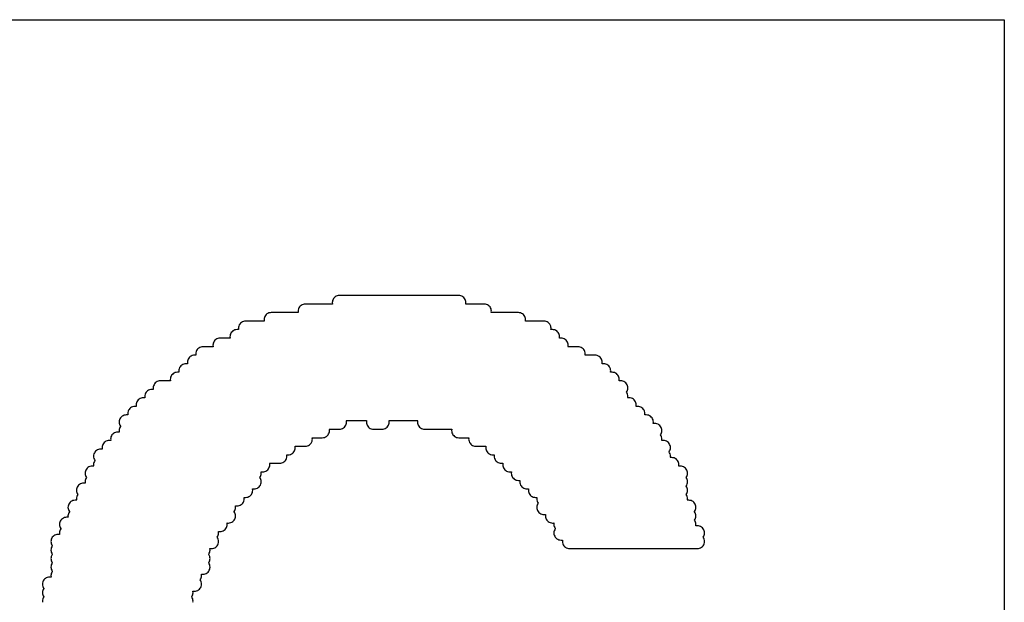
# Model space of a CAD drawing. Extents: x -0.28 to 1.53, y -0.26 to 1.53.
# Tile 45 of 45: x 1.43 to 1.5, y 1.46 to 1.5. Entities that reach past the tile are written whole.
import ezdxf

# ---------------------------------------------------------------- set-up
doc = ezdxf.new("R2010")
doc.units = 0
doc.header["$MEASUREMENT"] = 0
doc.layers.add('PCB', color=7, linetype='CONTINUOUS')
doc.layers.add('SLK-NS', color=7, linetype='CONTINUOUS')

msp = doc.modelspace()

# ---------------------------------------------------------------- linework, layer by layer
at = {"layer": 'PCB'}
msp.add_lwpolyline([(0, 1.5), (1.5, 1.5), (1.5, 0), (0, 0)], close=True, dxfattribs=at)
at = {"layer": 'SLK-NS'}
msp.add_lwpolyline([(1.442894, 1.459022), (1.4429, 1.4591), (1.442894, 1.459178), (1.442876, 1.459255), (1.442846, 1.459327), (1.442805, 1.459394), (1.4428, 1.4594), (1.442805, 1.459406), (1.442846, 1.459473), (1.442876, 1.459545), (1.442894, 1.459622), (1.4429, 1.4597), (1.442894, 1.459778), (1.442889, 1.4598), (1.443, 1.4598), (1.443078, 1.459806), (1.443155, 1.459824), (1.443227, 1.459854), (1.443294, 1.459895), (1.443354, 1.459946), (1.443405, 1.460006), (1.443446, 1.460073), (1.443476, 1.460145), (1.443494, 1.460222), (1.4435, 1.4603), (1.443494, 1.460378), (1.443476, 1.460455), (1.443446, 1.460527), (1.443405, 1.460594), (1.4434, 1.4606), (1.443405, 1.460606), (1.443446, 1.460673), (1.443476, 1.460745), (1.443494, 1.460822), (1.4435, 1.4609), (1.443494, 1.460978), (1.443489, 1.461), (1.4436, 1.461), (1.443678, 1.461006), (1.443755, 1.461024), (1.443827, 1.461054), (1.443894, 1.461095), (1.443954, 1.461146), (1.444005, 1.461206), (1.444046, 1.461273), (1.444076, 1.461345), (1.444094, 1.461422), (1.4441, 1.4615), (1.444094, 1.461578), (1.444076, 1.461655), (1.444046, 1.461727), (1.444005, 1.461794), (1.444, 1.4618), (1.444005, 1.461806), (1.444046, 1.461873), (1.444076, 1.461945), (1.444094, 1.462022), (1.4441, 1.4621), (1.444094, 1.462178), (1.444076, 1.462255), (1.444046, 1.462327), (1.444005, 1.462394), (1.444, 1.4624), (1.444005, 1.462406), (1.444046, 1.462473), (1.444076, 1.462545), (1.444094, 1.462622), (1.4441, 1.4627), (1.444094, 1.462778), (1.444089, 1.4628), (1.4442, 1.4628), (1.444278, 1.462806), (1.444355, 1.462824), (1.444427, 1.462854), (1.444494, 1.462895), (1.444554, 1.462946), (1.444605, 1.463006), (1.444646, 1.463073), (1.444676, 1.463145), (1.444694, 1.463222), (1.4447, 1.4633), (1.444694, 1.463378), (1.444676, 1.463455), (1.444646, 1.463527), (1.444605, 1.463594), (1.4446, 1.4636), (1.444605, 1.463606), (1.444646, 1.463673), (1.444676, 1.463745), (1.444694, 1.463822), (1.4447, 1.4639), (1.444694, 1.463978), (1.444689, 1.464), (1.4448, 1.464), (1.444878, 1.464006), (1.444955, 1.464024), (1.445027, 1.464054), (1.445094, 1.464095), (1.445154, 1.464146), (1.445205, 1.464206), (1.445246, 1.464273), (1.445276, 1.464345), (1.445294, 1.464422), (1.4453, 1.4645), (1.445294, 1.464578), (1.445289, 1.4646), (1.4454, 1.4646), (1.445478, 1.464606), (1.445555, 1.464624), (1.445627, 1.464654), (1.445694, 1.464695), (1.445754, 1.464746), (1.445805, 1.464806), (1.445846, 1.464873), (1.445876, 1.464945), (1.445894, 1.465022), (1.4459, 1.4651), (1.445894, 1.465178), (1.445876, 1.465255), (1.445846, 1.465327), (1.445805, 1.465394), (1.4458, 1.4654), (1.445805, 1.465406), (1.445846, 1.465473), (1.445876, 1.465545), (1.445894, 1.465622), (1.4459, 1.4657), (1.445894, 1.465778), (1.445889, 1.4658), (1.446, 1.4658), (1.446078, 1.465806), (1.446155, 1.465824), (1.446227, 1.465854), (1.446294, 1.465895), (1.446354, 1.465946), (1.446405, 1.466006), (1.446446, 1.466073), (1.446476, 1.466145), (1.446494, 1.466222), (1.4465, 1.4663), (1.446494, 1.466378), (1.446489, 1.4664), (1.4466, 1.4664), (1.446678, 1.466406), (1.446755, 1.466424), (1.446827, 1.466454), (1.446894, 1.466495), (1.446954, 1.466546), (1.447005, 1.466606), (1.447046, 1.466673), (1.447076, 1.466745), (1.447094, 1.466822), (1.4471, 1.4669), (1.447094, 1.466978), (1.447089, 1.467), (1.4472, 1.467), (1.447278, 1.467006), (1.447355, 1.467024), (1.447427, 1.467054), (1.447494, 1.467095), (1.447554, 1.467146), (1.447605, 1.467206), (1.447646, 1.467273), (1.447676, 1.467345), (1.447694, 1.467422), (1.4477, 1.4675), (1.447694, 1.467578), (1.447676, 1.467655), (1.447646, 1.467727), (1.447605, 1.467794), (1.4476, 1.4678), (1.447605, 1.467806), (1.447646, 1.467873), (1.447676, 1.467945), (1.447694, 1.468022), (1.4477, 1.4681), (1.447694, 1.468178), (1.447689, 1.4682), (1.4478, 1.4682), (1.447878, 1.468206), (1.447955, 1.468224), (1.448027, 1.468254), (1.448094, 1.468295), (1.448154, 1.468346), (1.448205, 1.468406), (1.448246, 1.468473), (1.448276, 1.468545), (1.448294, 1.468622), (1.4483, 1.4687), (1.448294, 1.468778), (1.448289, 1.4688), (1.449, 1.4688), (1.449078, 1.468806), (1.449155, 1.468824), (1.449227, 1.468854), (1.449294, 1.468895), (1.449354, 1.468946), (1.449405, 1.469006), (1.449446, 1.469073), (1.449476, 1.469145), (1.449494, 1.469222), (1.4495, 1.4693), (1.449494, 1.469378), (1.449489, 1.4694), (1.4496, 1.4694), (1.449678, 1.469406), (1.449755, 1.469424), (1.449827, 1.469454), (1.449894, 1.469495), (1.449954, 1.469546), (1.450005, 1.469606), (1.450046, 1.469673), (1.450076, 1.469745), (1.450094, 1.469822), (1.4501, 1.4699), (1.450094, 1.469978), (1.450089, 1.47), (1.4508, 1.47), (1.450878, 1.470006), (1.450955, 1.470024), (1.451027, 1.470054), (1.451094, 1.470095), (1.451154, 1.470146), (1.451205, 1.470206), (1.451246, 1.470273), (1.451276, 1.470345), (1.451294, 1.470422), (1.4513, 1.4705), (1.451294, 1.470578), (1.451289, 1.4706), (1.452, 1.4706), (1.452078, 1.470606), (1.452155, 1.470624), (1.452227, 1.470654), (1.452294, 1.470695), (1.452354, 1.470746), (1.452405, 1.470806), (1.452446, 1.470873), (1.452476, 1.470945), (1.452494, 1.471022), (1.4525, 1.4711), (1.452494, 1.471178), (1.452489, 1.4712), (1.4532, 1.4712), (1.453278, 1.471206), (1.453355, 1.471224), (1.453427, 1.471254), (1.453494, 1.471295), (1.453554, 1.471346), (1.453605, 1.471406), (1.453646, 1.471473), (1.453676, 1.471545), (1.453694, 1.471622), (1.4537, 1.4717), (1.453694, 1.471778), (1.453689, 1.4718), (1.455111, 1.4718), (1.455106, 1.471778), (1.4551, 1.4717), (1.455106, 1.471622), (1.455124, 1.471545), (1.455154, 1.471473), (1.455195, 1.471406), (1.455246, 1.471346), (1.455306, 1.471295), (1.455373, 1.471254), (1.455445, 1.471224), (1.455522, 1.471206), (1.4556, 1.4712), (1.4562, 1.4712), (1.456278, 1.471206), (1.456355, 1.471224), (1.456427, 1.471254), (1.456494, 1.471295), (1.456554, 1.471346), (1.456605, 1.471406), (1.456646, 1.471473), (1.456676, 1.471545), (1.456694, 1.471622), (1.4567, 1.4717), (1.456694, 1.471778), (1.456689, 1.4718), (1.458711, 1.4718), (1.458706, 1.471778), (1.4587, 1.4717), (1.458706, 1.471622), (1.458724, 1.471545), (1.458754, 1.471473), (1.458795, 1.471406), (1.458846, 1.471346), (1.458906, 1.471295), (1.458973, 1.471254), (1.459045, 1.471224), (1.459122, 1.471206), (1.4592, 1.4712), (1.461111, 1.4712), (1.461106, 1.471178), (1.4611, 1.4711), (1.461106, 1.471022), (1.461124, 1.470945), (1.461154, 1.470873), (1.461195, 1.470806), (1.461246, 1.470746), (1.461306, 1.470695), (1.461373, 1.470654), (1.461445, 1.470624), (1.461522, 1.470606), (1.4616, 1.4706), (1.462311, 1.4706), (1.462306, 1.470578), (1.4623, 1.4705), (1.462306, 1.470422), (1.462324, 1.470345), (1.462354, 1.470273), (1.462395, 1.470206), (1.462446, 1.470146), (1.462506, 1.470095), (1.462573, 1.470054), (1.462645, 1.470024), (1.462722, 1.470006), (1.4628, 1.47), (1.463511, 1.47), (1.463506, 1.469978), (1.4635, 1.4699), (1.463506, 1.469822), (1.463524, 1.469745), (1.463554, 1.469673), (1.463595, 1.469606), (1.463646, 1.469546), (1.463706, 1.469495), (1.463773, 1.469454), (1.463845, 1.469424), (1.463922, 1.469406), (1.464, 1.4694), (1.464111, 1.4694), (1.464106, 1.469378), (1.4641, 1.4693), (1.464106, 1.469222), (1.464124, 1.469145), (1.464154, 1.469073), (1.464195, 1.469006), (1.464246, 1.468946), (1.464306, 1.468895), (1.464373, 1.468854), (1.464445, 1.468824), (1.464522, 1.468806), (1.4646, 1.4688), (1.464711, 1.4688), (1.464706, 1.468778), (1.4647, 1.4687), (1.464706, 1.468622), (1.464724, 1.468545), (1.464754, 1.468473), (1.464795, 1.468406), (1.464846, 1.468346), (1.464906, 1.468295), (1.464973, 1.468254), (1.465045, 1.468224), (1.465122, 1.468206), (1.4652, 1.4682), (1.465311, 1.4682), (1.465306, 1.468178), (1.4653, 1.4681), (1.465306, 1.468022), (1.465324, 1.467945), (1.465354, 1.467873), (1.465395, 1.467806), (1.465446, 1.467746), (1.465506, 1.467695), (1.465573, 1.467654), (1.465645, 1.467624), (1.465722, 1.467606), (1.4658, 1.4676), (1.465911, 1.4676), (1.465906, 1.467578), (1.4659, 1.4675), (1.465906, 1.467422), (1.465924, 1.467345), (1.465954, 1.467273), (1.465995, 1.467206), (1.466046, 1.467146), (1.466106, 1.467095), (1.466173, 1.467054), (1.466245, 1.467024), (1.466322, 1.467006), (1.4664, 1.467), (1.466511, 1.467), (1.466506, 1.466978), (1.4665, 1.4669), (1.466506, 1.466822), (1.466524, 1.466745), (1.466554, 1.466673), (1.466595, 1.466606), (1.466646, 1.466546), (1.466706, 1.466495), (1.466773, 1.466454), (1.466845, 1.466424), (1.466922, 1.466406), (1.467, 1.4664), (1.467111, 1.4664), (1.467106, 1.466378), (1.4671, 1.4663), (1.467106, 1.466222), (1.467124, 1.466145), (1.467154, 1.466073), (1.467195, 1.466006), (1.4672, 1.466), (1.467195, 1.465994), (1.467154, 1.465927), (1.467124, 1.465855), (1.467106, 1.465778), (1.4671, 1.4657), (1.467106, 1.465622), (1.467124, 1.465545), (1.467154, 1.465473), (1.467195, 1.465406), (1.467246, 1.465346), (1.467306, 1.465295), (1.467373, 1.465254), (1.467445, 1.465224), (1.467522, 1.465206), (1.4676, 1.4652), (1.467711, 1.4652), (1.467706, 1.465178), (1.4677, 1.4651), (1.467706, 1.465022), (1.467724, 1.464945), (1.467754, 1.464873), (1.467795, 1.464806), (1.467846, 1.464746), (1.467906, 1.464695), (1.467973, 1.464654), (1.468045, 1.464624), (1.468122, 1.464606), (1.4682, 1.4646), (1.468311, 1.4646), (1.468306, 1.464578), (1.4683, 1.4645), (1.468306, 1.464422), (1.468324, 1.464345), (1.468354, 1.464273), (1.468395, 1.464206), (1.4684, 1.4642), (1.468395, 1.464194), (1.468354, 1.464127), (1.468324, 1.464055), (1.468306, 1.463978), (1.4683, 1.4639), (1.468306, 1.463822), (1.468324, 1.463745), (1.468354, 1.463673), (1.468395, 1.463606), (1.468446, 1.463546), (1.468506, 1.463495), (1.468573, 1.463454), (1.468645, 1.463424), (1.468722, 1.463406), (1.4688, 1.4634), (1.468911, 1.4634), (1.468906, 1.463378), (1.4689, 1.4633), (1.468906, 1.463222), (1.468924, 1.463145), (1.468954, 1.463073), (1.468995, 1.463006), (1.469046, 1.462946), (1.469106, 1.462895), (1.469173, 1.462854), (1.469245, 1.462824), (1.469322, 1.462806), (1.4694, 1.4628), (1.4784, 1.4628), (1.478478, 1.462806), (1.478555, 1.462824), (1.478627, 1.462854), (1.478694, 1.462895), (1.478754, 1.462946), (1.478805, 1.463006), (1.478846, 1.463073), (1.478876, 1.463145), (1.478894, 1.463222), (1.4789, 1.4633), (1.478894, 1.463378), (1.478876, 1.463455), (1.478846, 1.463527), (1.478805, 1.463594), (1.4788, 1.4636), (1.478805, 1.463606), (1.478846, 1.463673), (1.478876, 1.463745), (1.478894, 1.463822), (1.4789, 1.4639), (1.478894, 1.463978), (1.478876, 1.464055), (1.478846, 1.464127), (1.478805, 1.464194), (1.478754, 1.464254), (1.478694, 1.464305), (1.478627, 1.464346), (1.478555, 1.464376), (1.478478, 1.464394), (1.4784, 1.4644), (1.478289, 1.4644), (1.478294, 1.464422), (1.4783, 1.4645), (1.478294, 1.464578), (1.478276, 1.464655), (1.478246, 1.464727), (1.478205, 1.464794), (1.4782, 1.4648), (1.478205, 1.464806), (1.478246, 1.464873), (1.478276, 1.464945), (1.478294, 1.465022), (1.4783, 1.4651), (1.478294, 1.465178), (1.478276, 1.465255), (1.478246, 1.465327), (1.478205, 1.465394), (1.4782, 1.4654), (1.478205, 1.465406), (1.478246, 1.465473), (1.478276, 1.465545), (1.478294, 1.465622), (1.4783, 1.4657), (1.478294, 1.465778), (1.478276, 1.465855), (1.478246, 1.465927), (1.478205, 1.465994), (1.478154, 1.466054), (1.478094, 1.466105), (1.478027, 1.466146), (1.477955, 1.466176), (1.477878, 1.466194), (1.4778, 1.4662), (1.477689, 1.4662), (1.477694, 1.466222), (1.4777, 1.4663), (1.477694, 1.466378), (1.477676, 1.466455), (1.477646, 1.466527), (1.477605, 1.466594), (1.4776, 1.4666), (1.477605, 1.466606), (1.477646, 1.466673), (1.477676, 1.466745), (1.477694, 1.466822), (1.4777, 1.4669), (1.477694, 1.466978), (1.477676, 1.467055), (1.477646, 1.467127), (1.477605, 1.467194), (1.4776, 1.4672), (1.477605, 1.467206), (1.477646, 1.467273), (1.477676, 1.467345), (1.477694, 1.467422), (1.4777, 1.4675), (1.477694, 1.467578), (1.477676, 1.467655), (1.477646, 1.467727), (1.477605, 1.467794), (1.4776, 1.4678), (1.477605, 1.467806), (1.477646, 1.467873), (1.477676, 1.467945), (1.477694, 1.468022), (1.4777, 1.4681), (1.477694, 1.468178), (1.477676, 1.468255), (1.477646, 1.468327), (1.477605, 1.468394), (1.477554, 1.468454), (1.477494, 1.468505), (1.477427, 1.468546), (1.477355, 1.468576), (1.477278, 1.468594), (1.4772, 1.4686), (1.477089, 1.4686), (1.477094, 1.468622), (1.4771, 1.4687), (1.477094, 1.468778), (1.477076, 1.468855), (1.477046, 1.468927), (1.477005, 1.468994), (1.476954, 1.469054), (1.476894, 1.469105), (1.476827, 1.469146), (1.476755, 1.469176), (1.476678, 1.469194), (1.4766, 1.4692), (1.476489, 1.4692), (1.476494, 1.469222), (1.4765, 1.4693), (1.476494, 1.469378), (1.476476, 1.469455), (1.476446, 1.469527), (1.476405, 1.469594), (1.4764, 1.4696), (1.476405, 1.469606), (1.476446, 1.469673), (1.476476, 1.469745), (1.476494, 1.469822), (1.4765, 1.4699), (1.476494, 1.469978), (1.476476, 1.470055), (1.476446, 1.470127), (1.476405, 1.470194), (1.476354, 1.470254), (1.476294, 1.470305), (1.476227, 1.470346), (1.476155, 1.470376), (1.476078, 1.470394), (1.476, 1.4704), (1.475889, 1.4704), (1.475894, 1.470422), (1.4759, 1.4705), (1.475894, 1.470578), (1.475876, 1.470655), (1.475846, 1.470727), (1.475805, 1.470794), (1.4758, 1.4708), (1.475805, 1.470806), (1.475846, 1.470873), (1.475876, 1.470945), (1.475894, 1.471022), (1.4759, 1.4711), (1.475894, 1.471178), (1.475876, 1.471255), (1.475846, 1.471327), (1.475805, 1.471394), (1.475754, 1.471454), (1.475694, 1.471505), (1.475627, 1.471546), (1.475555, 1.471576), (1.475478, 1.471594), (1.4754, 1.4716), (1.475289, 1.4716), (1.475294, 1.471622), (1.4753, 1.4717), (1.475294, 1.471778), (1.475276, 1.471855), (1.475246, 1.471927), (1.475205, 1.471994), (1.475154, 1.472054), (1.475094, 1.472105), (1.475027, 1.472146), (1.474955, 1.472176), (1.474878, 1.472194), (1.4748, 1.4722), (1.474689, 1.4722), (1.474694, 1.472222), (1.4747, 1.4723), (1.474694, 1.472378), (1.474676, 1.472455), (1.474646, 1.472527), (1.474605, 1.472594), (1.474554, 1.472654), (1.474494, 1.472705), (1.474427, 1.472746), (1.474355, 1.472776), (1.474278, 1.472794), (1.4742, 1.4728), (1.474089, 1.4728), (1.474094, 1.472822), (1.4741, 1.4729), (1.474094, 1.472978), (1.474076, 1.473055), (1.474046, 1.473127), (1.474005, 1.473194), (1.473954, 1.473254), (1.473894, 1.473305), (1.473827, 1.473346), (1.473755, 1.473376), (1.473678, 1.473394), (1.4736, 1.4734), (1.473489, 1.4734), (1.473494, 1.473422), (1.4735, 1.4735), (1.473494, 1.473578), (1.473476, 1.473655), (1.473446, 1.473727), (1.473405, 1.473794), (1.4734, 1.4738), (1.473405, 1.473806), (1.473446, 1.473873), (1.473476, 1.473945), (1.473494, 1.474022), (1.4735, 1.4741), (1.473494, 1.474178), (1.473476, 1.474255), (1.473446, 1.474327), (1.473405, 1.474394), (1.473354, 1.474454), (1.473294, 1.474505), (1.473227, 1.474546), (1.473155, 1.474576), (1.473078, 1.474594), (1.473, 1.4746), (1.472889, 1.4746), (1.472894, 1.474622), (1.4729, 1.4747), (1.472894, 1.474778), (1.472876, 1.474855), (1.472846, 1.474927), (1.472805, 1.474994), (1.472754, 1.475054), (1.472694, 1.475105), (1.472627, 1.475146), (1.472555, 1.475176), (1.472478, 1.475194), (1.4724, 1.4752), (1.472289, 1.4752), (1.472294, 1.475222), (1.4723, 1.4753), (1.472294, 1.475378), (1.472276, 1.475455), (1.472246, 1.475527), (1.472205, 1.475594), (1.472154, 1.475654), (1.472094, 1.475705), (1.472027, 1.475746), (1.471955, 1.475776), (1.471878, 1.475794), (1.4718, 1.4758), (1.471689, 1.4758), (1.471694, 1.475822), (1.4717, 1.4759), (1.471694, 1.475978), (1.471676, 1.476055), (1.471646, 1.476127), (1.471605, 1.476194), (1.471554, 1.476254), (1.471494, 1.476305), (1.471427, 1.476346), (1.471355, 1.476376), (1.471278, 1.476394), (1.4712, 1.4764), (1.470489, 1.4764), (1.470494, 1.476422), (1.4705, 1.4765), (1.470494, 1.476578), (1.470476, 1.476655), (1.470446, 1.476727), (1.470405, 1.476794), (1.470354, 1.476854), (1.470294, 1.476905), (1.470227, 1.476946), (1.470155, 1.476976), (1.470078, 1.476994), (1.47, 1.477), (1.469289, 1.477), (1.469294, 1.477022), (1.4693, 1.4771), (1.469294, 1.477178), (1.469276, 1.477255), (1.469246, 1.477327), (1.469205, 1.477394), (1.469154, 1.477454), (1.469094, 1.477505), (1.469027, 1.477546), (1.468955, 1.477576), (1.468878, 1.477594), (1.4688, 1.4776), (1.468689, 1.4776), (1.468694, 1.477622), (1.4687, 1.4777), (1.468694, 1.477778), (1.468676, 1.477855), (1.468646, 1.477927), (1.468605, 1.477994), (1.468554, 1.478054), (1.468494, 1.478105), (1.468427, 1.478146), (1.468355, 1.478176), (1.468278, 1.478194), (1.4682, 1.4782), (1.468089, 1.4782), (1.468094, 1.478222), (1.4681, 1.4783), (1.468094, 1.478378), (1.468076, 1.478455), (1.468046, 1.478527), (1.468005, 1.478594), (1.467954, 1.478654), (1.467894, 1.478705), (1.467827, 1.478746), (1.467755, 1.478776), (1.467678, 1.478794), (1.4676, 1.4788), (1.466289, 1.4788), (1.466294, 1.478822), (1.4663, 1.4789), (1.466294, 1.478978), (1.466276, 1.479055), (1.466246, 1.479127), (1.466205, 1.479194), (1.466154, 1.479254), (1.466094, 1.479305), (1.466027, 1.479346), (1.465955, 1.479376), (1.465878, 1.479394), (1.4658, 1.4794), (1.463889, 1.4794), (1.463894, 1.479422), (1.4639, 1.4795), (1.463894, 1.479578), (1.463876, 1.479655), (1.463846, 1.479727), (1.463805, 1.479794), (1.463754, 1.479854), (1.463694, 1.479905), (1.463627, 1.479946), (1.463555, 1.479976), (1.463478, 1.479994), (1.4634, 1.48), (1.462089, 1.48), (1.462094, 1.480022), (1.4621, 1.4801), (1.462094, 1.480178), (1.462076, 1.480255), (1.462046, 1.480327), (1.462005, 1.480394), (1.461954, 1.480454), (1.461894, 1.480505), (1.461827, 1.480546), (1.461755, 1.480576), (1.461678, 1.480594), (1.4616, 1.4806), (1.4532, 1.4806), (1.453122, 1.480594), (1.453045, 1.480576), (1.452973, 1.480546), (1.452906, 1.480505), (1.452846, 1.480454), (1.452795, 1.480394), (1.452754, 1.480327), (1.452724, 1.480255), (1.452706, 1.480178), (1.4527, 1.4801), (1.452706, 1.480022), (1.452711, 1.48), (1.4508, 1.48), (1.450722, 1.479994), (1.450645, 1.479976), (1.450573, 1.479946), (1.450506, 1.479905), (1.450446, 1.479854), (1.450395, 1.479794), (1.450354, 1.479727), (1.450324, 1.479655), (1.450306, 1.479578), (1.4503, 1.4795), (1.450306, 1.479422), (1.450311, 1.4794), (1.4484, 1.4794), (1.448322, 1.479394), (1.448245, 1.479376), (1.448173, 1.479346), (1.448106, 1.479305), (1.448046, 1.479254), (1.447995, 1.479194), (1.447954, 1.479127), (1.447924, 1.479055), (1.447906, 1.478978), (1.4479, 1.4789), (1.447906, 1.478822), (1.447911, 1.4788), (1.4466, 1.4788), (1.446522, 1.478794), (1.446445, 1.478776), (1.446373, 1.478746), (1.446306, 1.478705), (1.446246, 1.478654), (1.446195, 1.478594), (1.446154, 1.478527), (1.446124, 1.478455), (1.446106, 1.478378), (1.4461, 1.4783), (1.446106, 1.478222), (1.446111, 1.4782), (1.446, 1.4782), (1.445922, 1.478194), (1.445845, 1.478176), (1.445773, 1.478146), (1.445706, 1.478105), (1.445646, 1.478054), (1.445595, 1.477994), (1.445554, 1.477927), (1.445524, 1.477855), (1.445506, 1.477778), (1.4455, 1.4777), (1.445506, 1.477622), (1.445511, 1.4776), (1.4448, 1.4776), (1.444722, 1.477594), (1.444645, 1.477576), (1.444573, 1.477546), (1.444506, 1.477505), (1.444446, 1.477454), (1.444395, 1.477394), (1.444354, 1.477327), (1.444324, 1.477255), (1.444306, 1.477178), (1.4443, 1.4771), (1.444306, 1.477022), (1.444311, 1.477), (1.4436, 1.477), (1.443522, 1.476994), (1.443445, 1.476976), (1.443373, 1.476946), (1.443306, 1.476905), (1.443246, 1.476854), (1.443195, 1.476794), (1.443154, 1.476727), (1.443124, 1.476655), (1.443106, 1.476578), (1.4431, 1.4765), (1.443106, 1.476422), (1.443111, 1.4764), (1.443, 1.4764), (1.442922, 1.476394), (1.442845, 1.476376), (1.442773, 1.476346), (1.442706, 1.476305), (1.442646, 1.476254), (1.442595, 1.476194), (1.442554, 1.476127), (1.442524, 1.476055), (1.442506, 1.475978), (1.4425, 1.4759), (1.442506, 1.475822), (1.442511, 1.4758), (1.4424, 1.4758), (1.442322, 1.475794), (1.442245, 1.475776), (1.442173, 1.475746), (1.442106, 1.475705), (1.442046, 1.475654), (1.441995, 1.475594), (1.441954, 1.475527), (1.441924, 1.475455), (1.441906, 1.475378), (1.4419, 1.4753), (1.441906, 1.475222), (1.441911, 1.4752), (1.4418, 1.4752), (1.441722, 1.475194), (1.441645, 1.475176), (1.441573, 1.475146), (1.441506, 1.475105), (1.441446, 1.475054), (1.441395, 1.474994), (1.441354, 1.474927), (1.441324, 1.474855), (1.441306, 1.474778), (1.4413, 1.4747), (1.441306, 1.474622), (1.441311, 1.4746), (1.4406, 1.4746), (1.440522, 1.474594), (1.440445, 1.474576), (1.440373, 1.474546), (1.440306, 1.474505), (1.440246, 1.474454), (1.440195, 1.474394), (1.440154, 1.474327), (1.440124, 1.474255), (1.440106, 1.474178), (1.4401, 1.4741), (1.440106, 1.474022), (1.440111, 1.474), (1.44, 1.474), (1.439922, 1.473994), (1.439845, 1.473976), (1.439773, 1.473946), (1.439706, 1.473905), (1.439646, 1.473854), (1.439595, 1.473794), (1.439554, 1.473727), (1.439524, 1.473655), (1.439506, 1.473578), (1.4395, 1.4735), (1.439506, 1.473422), (1.439511, 1.4734), (1.4394, 1.4734), (1.439322, 1.473394), (1.439245, 1.473376), (1.439173, 1.473346), (1.439106, 1.473305), (1.439046, 1.473254), (1.438995, 1.473194), (1.438954, 1.473127), (1.438924, 1.473055), (1.438906, 1.472978), (1.4389, 1.4729), (1.438906, 1.472822), (1.438911, 1.4728), (1.4388, 1.4728), (1.438722, 1.472794), (1.438645, 1.472776), (1.438573, 1.472746), (1.438506, 1.472705), (1.438446, 1.472654), (1.438395, 1.472594), (1.438354, 1.472527), (1.438324, 1.472455), (1.438306, 1.472378), (1.4383, 1.4723), (1.438306, 1.472222), (1.438311, 1.4722), (1.4382, 1.4722), (1.438122, 1.472194), (1.438045, 1.472176), (1.437973, 1.472146), (1.437906, 1.472105), (1.437846, 1.472054), (1.437795, 1.471994), (1.437754, 1.471927), (1.437724, 1.471855), (1.437706, 1.471778), (1.4377, 1.4717), (1.437706, 1.471622), (1.437724, 1.471545), (1.437754, 1.471473), (1.437795, 1.471406), (1.4378, 1.4714), (1.437795, 1.471394), (1.437754, 1.471327), (1.437724, 1.471255), (1.437706, 1.471178), (1.4377, 1.4711), (1.437706, 1.471022), (1.437711, 1.471), (1.4376, 1.471), (1.437522, 1.470994), (1.437445, 1.470976), (1.437373, 1.470946), (1.437306, 1.470905), (1.437246, 1.470854), (1.437195, 1.470794), (1.437154, 1.470727), (1.437124, 1.470655), (1.437106, 1.470578), (1.4371, 1.4705), (1.437106, 1.470422), (1.437111, 1.4704), (1.437, 1.4704), (1.436922, 1.470394), (1.436845, 1.470376), (1.436773, 1.470346), (1.436706, 1.470305), (1.436646, 1.470254), (1.436595, 1.470194), (1.436554, 1.470127), (1.436524, 1.470055), (1.436506, 1.469978), (1.4365, 1.4699), (1.436506, 1.469822), (1.436511, 1.4698), (1.4364, 1.4698), (1.436322, 1.469794), (1.436245, 1.469776), (1.436173, 1.469746), (1.436106, 1.469705), (1.436046, 1.469654), (1.435995, 1.469594), (1.435954, 1.469527), (1.435924, 1.469455), (1.435906, 1.469378), (1.4359, 1.4693), (1.435906, 1.469222), (1.435924, 1.469145), (1.435954, 1.469073), (1.435995, 1.469006), (1.436, 1.469), (1.435995, 1.468994), (1.435954, 1.468927), (1.435924, 1.468855), (1.435906, 1.468778), (1.4359, 1.4687), (1.435906, 1.468622), (1.435911, 1.4686), (1.4358, 1.4686), (1.435722, 1.468594), (1.435645, 1.468576), (1.435573, 1.468546), (1.435506, 1.468505), (1.435446, 1.468454), (1.435395, 1.468394), (1.435354, 1.468327), (1.435324, 1.468255), (1.435306, 1.468178), (1.4353, 1.4681), (1.435306, 1.468022), (1.435324, 1.467945), (1.435354, 1.467873), (1.435395, 1.467806), (1.4354, 1.4678), (1.435395, 1.467794), (1.435354, 1.467727), (1.435324, 1.467655), (1.435306, 1.467578), (1.4353, 1.4675), (1.435306, 1.467422), (1.435311, 1.4674), (1.4352, 1.4674), (1.435122, 1.467394), (1.435045, 1.467376), (1.434973, 1.467346), (1.434906, 1.467305), (1.434846, 1.467254), (1.434795, 1.467194), (1.434754, 1.467127), (1.434724, 1.467055), (1.434706, 1.466978), (1.4347, 1.4669), (1.434706, 1.466822), (1.434724, 1.466745), (1.434754, 1.466673), (1.434795, 1.466606), (1.4348, 1.4666), (1.434795, 1.466594), (1.434754, 1.466527), (1.434724, 1.466455), (1.434706, 1.466378), (1.4347, 1.4663), (1.434706, 1.466222), (1.434711, 1.4662), (1.4346, 1.4662), (1.434522, 1.466194), (1.434445, 1.466176), (1.434373, 1.466146), (1.434306, 1.466105), (1.434246, 1.466054), (1.434195, 1.465994), (1.434154, 1.465927), (1.434124, 1.465855), (1.434106, 1.465778), (1.4341, 1.4657), (1.434106, 1.465622), (1.434124, 1.465545), (1.434154, 1.465473), (1.434195, 1.465406), (1.4342, 1.4654), (1.434195, 1.465394), (1.434154, 1.465327), (1.434124, 1.465255), (1.434106, 1.465178), (1.4341, 1.4651), (1.434106, 1.465022), (1.434111, 1.465), (1.434, 1.465), (1.433922, 1.464994), (1.433845, 1.464976), (1.433773, 1.464946), (1.433706, 1.464905), (1.433646, 1.464854), (1.433595, 1.464794), (1.433554, 1.464727), (1.433524, 1.464655), (1.433506, 1.464578), (1.4335, 1.4645), (1.433506, 1.464422), (1.433524, 1.464345), (1.433554, 1.464273), (1.433595, 1.464206), (1.4336, 1.4642), (1.433595, 1.464194), (1.433554, 1.464127), (1.433524, 1.464055), (1.433506, 1.463978), (1.4335, 1.4639), (1.433506, 1.463822), (1.433511, 1.4638), (1.4334, 1.4638), (1.433322, 1.463794), (1.433245, 1.463776), (1.433173, 1.463746), (1.433106, 1.463705), (1.433046, 1.463654), (1.432995, 1.463594), (1.432954, 1.463527), (1.432924, 1.463455), (1.432906, 1.463378), (1.4329, 1.4633), (1.432906, 1.463222), (1.432924, 1.463145), (1.432954, 1.463073), (1.432995, 1.463006), (1.433, 1.463), (1.432995, 1.462994), (1.432954, 1.462927), (1.432924, 1.462855), (1.432906, 1.462778), (1.4329, 1.4627), (1.432906, 1.462622), (1.432924, 1.462545), (1.432954, 1.462473), (1.432995, 1.462406), (1.433, 1.4624), (1.432995, 1.462394), (1.432954, 1.462327), (1.432924, 1.462255), (1.432906, 1.462178), (1.4329, 1.4621), (1.432906, 1.462022), (1.432924, 1.461945), (1.432954, 1.461873), (1.432995, 1.461806), (1.433, 1.4618), (1.432995, 1.461794), (1.432954, 1.461727), (1.432924, 1.461655), (1.432906, 1.461578), (1.4329, 1.4615), (1.432906, 1.461422), (1.432924, 1.461345), (1.432954, 1.461273), (1.432995, 1.461206), (1.433, 1.4612), (1.432995, 1.461194), (1.432954, 1.461127), (1.432924, 1.461055), (1.432906, 1.460978), (1.4329, 1.4609), (1.432906, 1.460822), (1.432911, 1.4608), (1.4328, 1.4608), (1.432722, 1.460794), (1.432645, 1.460776), (1.432573, 1.460746), (1.432506, 1.460705), (1.432446, 1.460654), (1.432395, 1.460594), (1.432354, 1.460527), (1.432324, 1.460455), (1.432306, 1.460378), (1.4323, 1.4603), (1.432306, 1.460222), (1.432324, 1.460145), (1.432354, 1.460073), (1.432395, 1.460006), (1.4324, 1.46), (1.432395, 1.459994), (1.432354, 1.459927), (1.432324, 1.459855), (1.432306, 1.459778), (1.4323, 1.4597), (1.432306, 1.459622), (1.432324, 1.459545), (1.432354, 1.459473), (1.432395, 1.459406), (1.4324, 1.4594), (1.432395, 1.459394), (1.432354, 1.459327), (1.432324, 1.459255), (1.432306, 1.459178), (1.4323, 1.4591), (1.432306, 1.459022)], dxfattribs=at)

doc.saveas('drawing.dxf')
